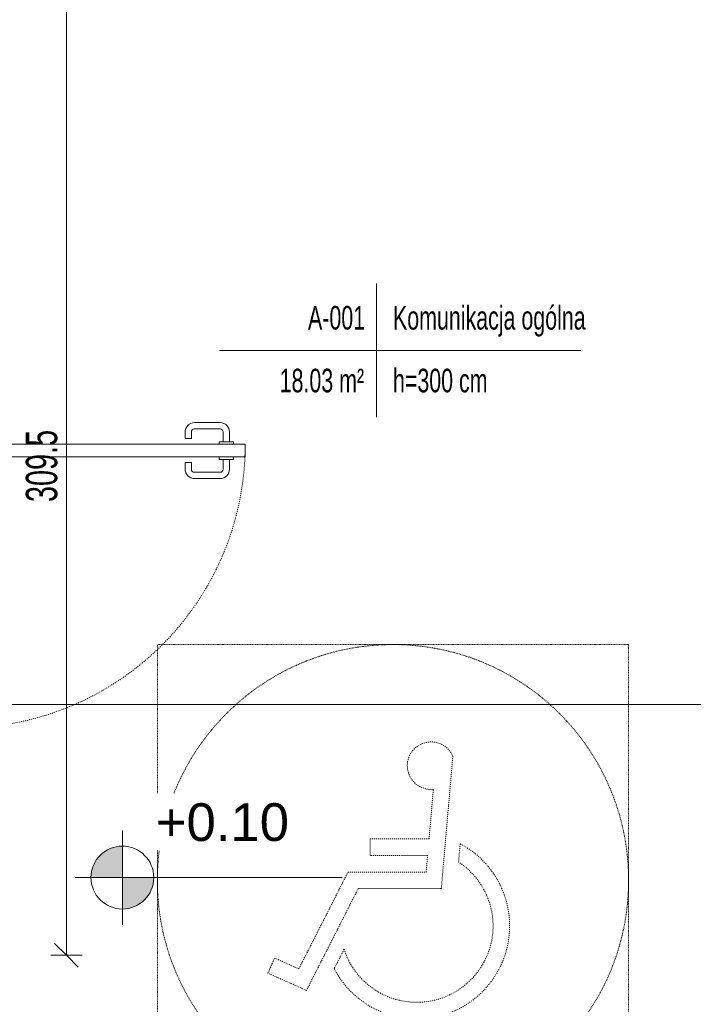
# Model space of a CAD drawing. Header units: centimetres. Extents: x 376 to 6517, y 1901 to 66534.
# Tile 41 of 105: x 2195 to 2410, y 65791 to 66104. Entities that reach past the tile are written whole.
import ezdxf

# ---------------------------------------------------------------- set-up
doc = ezdxf.new("R2010")
doc.units = ezdxf.units.CM
for name, pattern in [('bardzo krótka kreska', [0.4, 0.2, -0.2]), ('IMPORT-Short Dash', [0.4, 0.2, -0.2]), ('Kreska', [0.635, 0.3175, -0.3175])]:
    doc.linetypes.add(name, pattern=pattern)
for name, color, linetype, lineweight in [('A-ANNO-DIMS', 7, 'Continuous', 5), ('A-ANNO-DIMS-50', 7, 'Continuous', 5), ('A-AREA-IDEN', 7, 'Continuous', 5), ('A-DOOR', 7, 'Continuous', 5), ('A-DOOR-FRAM', 7, 'Continuous', 25), ('A-DOOR-HDLN', 7, 'Kreska', 5), ('G-ANNO-DIMS', 7, 'Continuous', 5), ('P-SANR-FIXT', 7, 'Continuous', 5), ('P-SANR-FIXT-HDLN', 7, 'Kreska', 5)]:
    doc.layers.add(name, color=color, linetype=linetype, lineweight=lineweight)
doc.layers.add('A-DETL', color=7, linetype='Continuous', lineweight=5, true_color=0x00a600)
doc.styles.add('Arial Narrow_1', font='ARIALN.TTF', dxfattribs={"width": 0.8, "height": 10})
doc.styles.add('Arial_3', font='arial.ttf', dxfattribs={"height": 12})
doc.styles.add('Arial_I_1', font='arial.ttf', dxfattribs={"width": 0.65, "height": 7.5})
doc.dimstyles.new('standard_wielkość_otworów', dxfattribs={"dimscale": 30.48, "dimtxt": 10.23431, "dimasz": 0.246063, "dimexe": 0.164042, "dimexo": 0.0625, "dimgap": 0, "dimtad": 1, "dimdec": 1, "dimrnd": 0.5, "dimdsep": 46, "dimtxsty": 'Arial Narrow_1', "dimblk1": 'OBLIQUE', "dimblk2": 'OBLIQUE', "dimsah": 1, "dimcen": 0.09, "dimazin": 0, "dimtfac": 1, "dimtdec": 4, "dimtix": 1, "dimtmove": 0, "dimatfit": 3, "dimfxl": 0.164042, "dimfxlon": 1, "dimtvp": 1, "dimtolj": 1, "dimtzin": 0, "dimarcsym": 2})

# ---------------------------------------------------------------- blocks, each defined once
blk = doc.blocks.new('Drz Drzwi pełne x1 ___FK_04_1 - Dd - W - łazienkowe - 101 x 207_5 _90 x 200_-9287358-__-00_00 Przyziemie PB')
at = {"layer": 'A-DOOR'}
for p, q in [((-45.1, 97.45), (-41.1, 97.45)), ((-45.1, 97.45), (-45.1, 7.25)), ((-41.1, 97.45), (-41.1, 7.25)), ((-45.9, 92.45), (-49, 92.45)), ((-45.9, 93.7), (-45.1, 93.7)), ((-45.9, 89.2), (-45.9, 93.7)), ((-40.3, 93.7), (-41.1, 93.7)), ((-40.3, 89.2), (-40.3, 93.7)), ((-40.3, 92.45), (-37.2, 92.45)), ((-52, 81.31), (-52, 89.45)), ((-50, 81.31), (-50, 89.45)), ((-45.9, 90.45), (-49, 90.45)), ((-45.1, 89.2), (-45.9, 89.2)), ((-41.1, 89.2), (-40.3, 89.2)), ((-40.3, 90.45), (-37.2, 90.45)), ((-36.2, 81.31), (-36.2, 89.45)), ((-34.2, 81.31), (-34.2, 89.45)), ((-46.9, 80.31), (-49, 80.31)), ((-46.9, 78.31), (-49, 78.31)), ((-46.9, 78.31), (-46.9, 80.31)), ((-39.3, 78.31), (-39.3, 80.31)), ((-39.3, 80.31), (-37.2, 80.31)), ((-39.3, 78.31), (-37.2, 78.31)), ((-41.1, 7.25), (-45.1, 7.25)), ((-20.27, 7.25), (21.73, 7.25)), ((-20.27, 5.25), (21.73, 5.25)), ((-0.54, 0.27), (-1.4, -5.16)), ((3.96, -3.92), (-1.4, -5.16))]:
    blk.add_line(p, q, dxfattribs=at)
for centre, radius, start, end in [((-49, 89.45), 3, 90, 180), ((-37.2, 89.45), 3, 360, 90), ((-49, 89.45), 1, 90, 180), ((-37.2, 89.45), 1, 0, 90), ((-49, 81.31), 3, 180, 270), ((-49, 81.31), 1, 180, 270), ((-37.2, 81.31), 3, 270, 0), ((-37.2, 81.31), 1, 270, 0), ((8.57, 10.99), 9.79, 137.0478, 202.456), ((-8.57, 1.51), 9.79, 317.0478, 22.456)]:
    blk.add_arc(centre, radius, start, end, dxfattribs=at)
at = {"layer": 'A-DOOR-FRAM'}
for p, q in [((-45.1, 7.25), (-50.6, 7.25)), ((-50.6, 7.25), (-50.6, -7.25)), ((-45.1, -7.25), (-45.1, 7.25)), ((50.6, 7.25), (45.1, 7.25)), ((45.1, 7.25), (45.1, -7.25)), ((50.6, -7.25), (50.6, 7.25)), ((-50.6, -7.25), (-45.1, -7.25)), ((45.1, -7.25), (50.6, -7.25))]:
    blk.add_line(p, q, dxfattribs=at)
at = {"layer": 'A-DOOR-HDLN'}
blk.add_arc((-45.1, 7.25), 90.2, 360, 90, dxfattribs=at)
blk = doc.blocks.new('OHy Oznacznie niepełnosprawnych ___FK_04_0 - OHy Oznacznie niepełnosprawnych ___FK_04_0-8768052-__-00_00 Przyziemie PB')
at = {"layer": 'P-SANR-FIXT', "color": 13, "linetype": 'bardzo krótka kreska', "true_color": 0xcb6b69}
blk.add_circle((0, 0), 75, dxfattribs=at)
at = {"layer": 'P-SANR-FIXT-HDLN', "color": 13, "true_color": 0xcb6b69}
for p, q in [((11.08, 2.63), (27.53, 34.99)), ((27.53, 34.99), (39.82, 29.51)), ((39.82, 29.51), (37.68, 24.7)), ((29.96, 28.14), (14.31, -2.63)), ((15.58, 21.93), (18.7, 28.07)), ((37.68, 24.7), (29.96, 28.14)), ((-19.05, -39.47), (-15.39, 2.63)), ((-15.39, 2.63), (11.08, 2.63)), ((-10.56, -2.63), (-11.02, -7.89)), ((14.31, -2.63), (-10.56, -2.63)), ((-21.39, -11.66), (-20.88, -5.85)), ((-11.02, -7.89), (7.26, -7.89)), ((7.26, -7.89), (7.26, -13.16)), ((-11.48, -13.16), (-12.85, -28.95)), ((7.26, -13.16), (-11.48, -13.16))]:
    blk.add_line(p, q, dxfattribs=at)
for centre, radius, start, end in [((-7.56, 14.48), 29.57, 27.3641, 242.1174), ((-7.56, 14.48), 24.3, 17.841, 236.7605), ((-12.12, -36.47), 7.56, 203.4068, 95.6026)]:
    blk.add_arc(centre, radius, start, end, dxfattribs=at)
blk = doc.blocks.new('Rzędne punktów - M_Rzędna punktu - wypełniony obszar docelowy-7854280-__-00_00 Przyziemie PB')
at = {"layer": 'G-ANNO-DIMS'}
h = blk.add_hatch(color=256, dxfattribs=at)
edge = h.paths.add_edge_path()
edge.add_line((0, 0), (-0.2, 0))
edge.add_arc((0, 0), 0.2, 90, 180, ccw=False)
edge.add_line((0, 0.2), (0, 0))
h = blk.add_hatch(color=256, dxfattribs=at)
edge = h.paths.add_edge_path()
edge.add_line((0, 0), (0.2, 0))
edge.add_arc((0, 0), 0.2, 270, 360, ccw=False)
edge.add_line((0, -0.2), (0, 0))
for p, q in [((0, -0.3), (0, 0.3)), ((-0.3, 0), (1.4, 0))]:
    blk.add_line(p, q, dxfattribs=at)
blk.add_circle((0, 0), 0.2, dxfattribs=at)
blk = doc.blocks.new('DIMBLOCK4-__-00_00 Przyziemie PB')
at = {"layer": 'A-ANNO-DIMS-50', "color": 250, "true_color": 0x303030}
for p, q in [((2175.85, 65886.47), (2175.85, 65891.47)), ((2905.95, 65886.47), (2905.95, 65891.47)), ((2175.85, 65886.47), (2179.6, 65890.22)), ((2905.95, 65886.47), (2909.7, 65890.22)), ((2175.85, 65886.47), (2172.1, 65882.72)), ((2175.85, 65886.47), (2905.95, 65886.47)), ((2175.85, 65886.47), (2175.85, 65881.47)), ((2905.95, 65886.47), (2902.2, 65882.72)), ((2905.95, 65886.47), (2905.95, 65881.47))]:
    blk.add_line(p, q, dxfattribs=at)
at = {"layer": 'A-ANNO-DIMS-50', "color": 0, "insert": (2533.83, 65899.39), "char_height": 10, "width": 16.9597, "attachment_point": 1, "line_spacing_factor": 0.974696, "style": 'Arial Narrow_1'}
blk.add_mtext('730', dxfattribs=at)
blk = doc.blocks.new('_Oblique')
at = {"color": 0, "linetype": 'ByBlock', "lineweight": -2}
blk.add_line((-0.5, -0.5), (0.5, 0.5), dxfattribs=at)
blk = doc.blocks.new('DIMBLOCK66-__-00_00 Przyziemie PB')
at = {"layer": 'A-ANNO-DIMS-50', "color": 250, "true_color": 0x303030}
for p, q in [((2210.13, 66116.26), (2206.38, 66120.01)), ((2210.13, 66116.26), (2205.13, 66116.26)), ((2210.13, 65806.69), (2210.13, 66116.26)), ((2210.13, 66116.26), (2213.88, 66112.51)), ((2210.13, 66116.26), (2215.13, 66116.26)), ((2210.13, 65806.69), (2206.38, 65810.44)), ((2210.13, 65806.69), (2205.13, 65806.69)), ((2210.13, 65806.69), (2213.88, 65802.94)), ((2210.13, 65806.69), (2215.13, 65806.69))]:
    blk.add_line(p, q, dxfattribs=at)
at = {"layer": 'A-ANNO-DIMS-50', "color": 0, "insert": (2197.21, 65950.83), "char_height": 10, "width": 25.537, "attachment_point": 1, "rotation": 90, "line_spacing_factor": 0.974696, "style": 'Arial Narrow_1'}
blk.add_mtext('309.5', dxfattribs=at)
blk = doc.blocks.new('METKA_POMIESZCZENIA PB NL Lubin - Rozbudowana - z ramką-8603349-__-00_00 Przyziemie PB')
at = {"layer": 'A-AREA-IDEN'}
for p, q in [((0, 0.425), (0, 0)), ((-1, 0), (1.3, 0)), ((0, 0), (0, -0.425))]:
    blk.add_line(p, q, dxfattribs=at)

msp = doc.modelspace()

# ---------------------------------------------------------------- linework, layer by layer
at = {"layer": 'A-DETL', "color": 17, "linetype": 'IMPORT-Short Dash', "true_color": 0x804040}
for p, q in [((2239.08, 65755.5), (2239.08, 65905.5)), ((2389.08, 65905.5), (2239.08, 65905.5)), ((2389.08, 65905.5), (2389.08, 65755.5))]:
    msp.add_line(p, q, dxfattribs=at)

# ---------------------------------------------------------------- block references
at = {"layer": 'A-AREA-IDEN', "xscale": 49.99999999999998, "yscale": 49.99999999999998, "zscale": 49.99999999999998}
msp.add_blockref('METKA_POMIESZCZENIA PB NL Lubin - Rozbudowana - z ramką-8603349-__-00_00 Przyziemie PB', (2308.86, 65999.07), dxfattribs=at)
at = {"layer": 'A-DOOR', "rotation": 270}
msp.add_blockref('Drz Drzwi pełne x1 ___FK_04_1 - Dd - W - łazienkowe - 101 x 207_5 _90 x 200_-9287358-__-00_00 Przyziemie PB', (2169.6, 65924.09), dxfattribs=at)
at = {"layer": 'G-ANNO-DIMS', "xscale": 49.99999999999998, "yscale": 49.99999999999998, "zscale": 49.99999999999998}
msp.add_blockref('Rzędne punktów - M_Rzędna punktu - wypełniony obszar docelowy-7854280-__-00_00 Przyziemie PB', (2227.95, 65831.39), dxfattribs=at)
at = {"layer": 'P-SANR-FIXT', "color": 13, "true_color": 0xcb6b69, "rotation": 180}
msp.add_blockref('OHy Oznacznie niepełnosprawnych ___FK_04_0 - OHy Oznacznie niepełnosprawnych ___FK_04_0-8768052-__-00_00 Przyziemie PB', (2314.08, 65830.5), dxfattribs=at)

# ---------------------------------------------------------------- texts
at = {"layer": 'A-AREA-IDEN', "char_height": 7.5, "attachment_point": 1, "style": 'Arial_I_1'}
for s, insert, width in [('Komunikacja ogólna', (2314.08, 66013.18), 74.7774), ('A-001', (2287.04, 66013.18), 22.4072), ('18.03 m²', (2278.01, 65993.22), 33.3502), ('h=300 cm', (2314.08, 65993.22), 37.2584)]:
    msp.add_mtext(s, dxfattribs=dict(at, insert=insert, width=width))

# ---------------------------------------------------------------- dimensions: what is measured, and where the dimension line sits
at = {"layer": 'A-ANNO-DIMS', "color": 250, "true_color": 0x303030}
dim = msp.add_linear_dim(base=(2210.13, 66116.26), p1=(2205.13, 65806.69), p2=(2205.13, 66116.26), angle=90, dimstyle='standard_wielkość_otworów', override={"dimpost": '<>', "dimfxl": 309.577102}, dxfattribs=at)
dim.commit()
dim.dimension.update_dxf_attribs({"geometry": 'DIMBLOCK66-__-00_00 Przyziemie PB', "text_midpoint": (2205.02, 65961.47)})
dim = msp.add_linear_dim(base=(2905.95, 65886.47), p1=(2175.85, 65891.47), p2=(2905.95, 65891.47), dimstyle='standard_wielkość_otworów', override={"dimpost": '<>', "dimfxl": 730.1}, dxfattribs=at)
dim.commit()
dim.dimension.update_dxf_attribs({"geometry": 'DIMBLOCK4-__-00_00 Przyziemie PB', "text_midpoint": (2540.9, 65891.57)})

# ---------------------------------------------------------------- next in the draw order: texts
at = {"layer": 'G-ANNO-DIMS', "insert": (2238.58, 65855.03), "char_height": 12, "width": 50.6857, "attachment_point": 1, "line_spacing_factor": 0.941778, "style": 'Arial_3', "bg_fill": 3, "box_fill_scale": 1.25, "bg_fill_color": 256, "bg_fill_true_color": 13158600, "bg_fill_transparency": 0}
msp.add_mtext('+0.10', dxfattribs=at)

doc.saveas('drawing.dxf')
